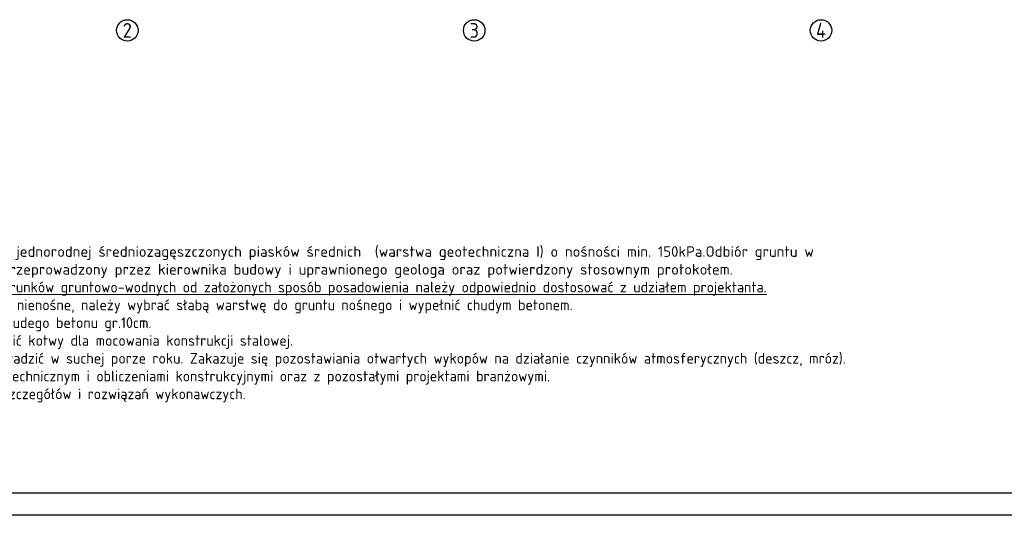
# Model space of a CAD drawing. Header units: millimetres. Extents: x -28780 to -24680, y -4813 to -596.
# Tile 6 of 10: x -27893 to -26786, y -2081 to -1524. Entities that reach past the tile are written whole.
import ezdxf
from ezdxf.enums import TextEntityAlignment as Align

# ---------------------------------------------------------------- set-up
doc = ezdxf.new("R2010")
doc.units = ezdxf.units.MM
doc.header["$LTSCALE"] = 25
doc.linetypes.add('CONTINOUS', pattern=[0, 0])
for name, color, linetype in [('BA_ram', 2, 'Continuous'), ('ramka_wewnetrzna', 2, 'Continuous'), ('ramka_zewnetrzna', 1, 'Continuous')]:
    doc.layers.add(name, color=color, linetype=linetype)
doc.layers.add('C_OPIS OSI', color=163, linetype='CONTINOUS', lineweight=25)
doc.layers.add('C_OPISY', color=51, linetype='Continuous', lineweight=13)
doc.styles.add('isocpeur', font='isocpeur.ttf', dxfattribs={"width": 0.95})
doc.styles.get("Standard").update_dxf_attribs({"font": 'arial.ttf'})

# ---------------------------------------------------------------- blocks, each defined once
blk = doc.blocks.new('*U254')
at = {"layer": 'ramka_wewnetrzna'}
blk.add_lwpolyline([(30, 5), (30, 292), (815, 292), (815, 5)], close=True, dxfattribs=at)
at = {"layer": 'ramka_zewnetrzna'}
blk.add_lwpolyline([(0, 0), (0, 297), (820, 297), (820, 0)], close=True, dxfattribs=at)
for tag, height, p in [('TYTUL', 10, (21.33, -10.84)), ('SKALA', 5, (47.88, -22.75)), ('JEDNOSTKA', 5, (56.5, -30.22))]:
    blk.add_attdef(tag, text='', height=height).set_placement(p, align=Align.MIDDLE_LEFT)

msp = doc.modelspace()

# ---------------------------------------------------------------- linework, layer by layer
at = {"layer": 'C_OPIS OSI', "color": 131}
for centre in [(-27772.19, -1536.38), (-27382.19, -1536.38), (-26992.19, -1536.38)]:
    msp.add_circle(centre, 12.06, dxfattribs=at)

# ---------------------------------------------------------------- block references
at = {"layer": 'BA_ram', "xscale": 5, "yscale": 5, "zscale": 5}
msp.add_blockref('*U254', (-28780.02, -2081.45), dxfattribs=at)

# ---------------------------------------------------------------- texts
at = {"layer": 'C_OPIS OSI', "color": 131, "style": 'isocpeur', "width": 0.9}
for s, p in [('2', (-27772.19, -1536.38)), ('3', (-27382.19, -1536.38)), ('4', (-26992.19, -1536.38))]:
    msp.add_text(s, height=16.65, rotation=360, dxfattribs=at).set_placement(p, align=Align.MIDDLE)
at = {"layer": 'C_OPISY', "insert": (-28186.38, -1846.73), "char_height": 12, "width": 1221.0693, "attachment_point": 4, "style": 'isocpeur'}
msp.add_mtext('{\\fISOCPEUR|b1|i0|c0|p34;\\LUWAGI:}\\P\\P\\pxt1.666667;1.^I{\\W1;Posadowienie budynku na warstwie jednorodnej średniozagęszczonych piasków średnich  (warstwa geotechniczna I) o nośności min. 150kPa.Odbiór gruntu w wykopie fundamentowym winien być przeprowadzony przez kierownika budowy i uprawnionego geologa oraz potwierdzony stosownym protokołem.\\fISOCPEUR|b0|i0|c0|p34;\\W0.95; }\\P2.^I{\\fISOCPEUR|b1|i0|c0|p34;\\LW przypadku stwierdzenia innych warunków gruntowo-wodnych od założonych sposób posadowienia należy odpowiednio dostosować z udziałem projektanta.}\\P3.^IW przypadku natrafienia na warstwy nienośne, należy wybrać słabą warstwę do gruntu nośnego i wypełnić chudym betonem.\\P4.^I\\A1;Fundament posadowić na warstwie chudego betonu gr.10cm.\\P5.^IW trzpieniach fundamentowych osadzić kotwy dla mocowania konstrukcji stalowej.\\P\\fISOCPEUR|b0|i0|c0|p34;6.^IWykonanie wykopów należy przeprowadzić w suchej porze roku. Zakazuje się pozostawiania otwartych wykopów na działanie czynników atmosferycznych (deszcz, mróz).\\P7.^IProjekt rozpatrywać łącznie opisem technicznym i obliczeniami konstrukcyjnymi oraz z pozostałymi projektami branżowymi.\\P8.^IPrzedmiotowy projekt nie obejmuje szczegółów i rozwiązań wykonawczych.', dxfattribs=at)

doc.saveas('drawing.dxf')
